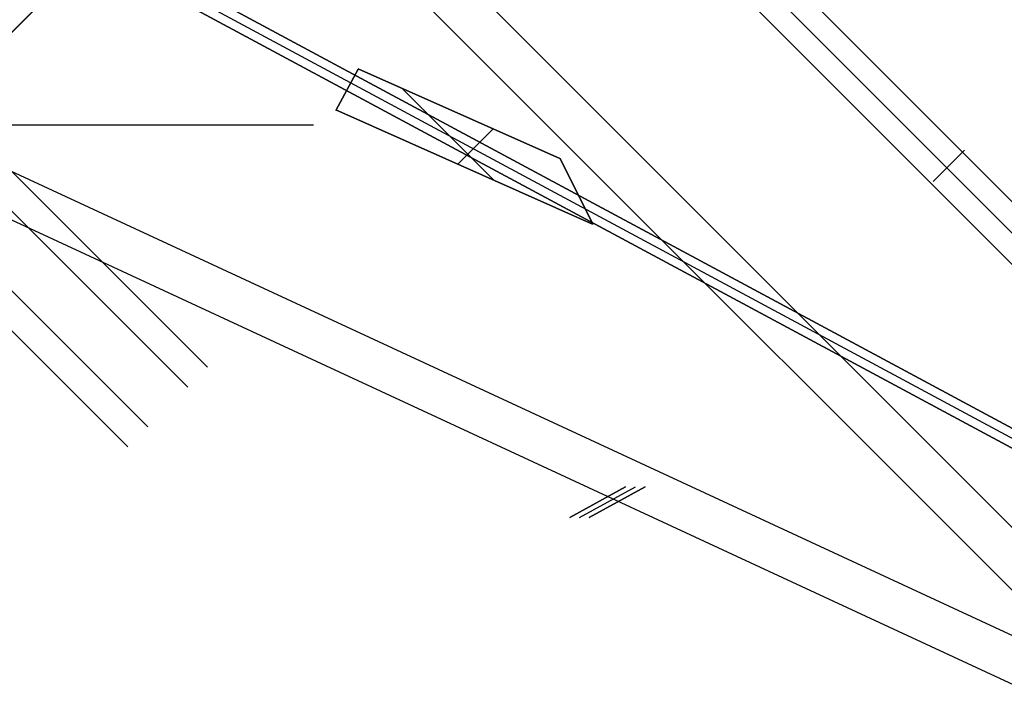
# Model space of a CAD drawing. Header units: millimetres. Extents: x -1690 to 192, y -898 to 54.
# Tile 108 of 256: x -1668 to -1635, y 18 to 40. Entities that reach past the tile are written whole.
import ezdxf

# ---------------------------------------------------------------- set-up
doc = ezdxf.new("R2010")
doc.units = ezdxf.units.MM
doc.header["$MEASUREMENT"] = 0
doc.layers.add('OVIDIO 186x93x72h', color=7, linetype='Continuous')

msp = doc.modelspace()

# ---------------------------------------------------------------- linework, layer by layer
at = {"layer": 'OVIDIO 186x93x72h', "extrusion": (-8.002787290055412e-07, 8.002763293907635e-07, 0.9999999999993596)}
for points in [[(-1636.452634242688, 35.60510356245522), (-1654.121156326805, 53.27357266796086)], [(-1654.121156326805, 53.27357266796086), (-1636.452634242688, 35.60510356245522)]]:
    msp.add_lwpolyline(points, dxfattribs=at)
at = {"layer": 'OVIDIO 186x93x72h'}
for points in [[(-1636.982839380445, 35.07489422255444), (-1654.652950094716, 52.74500493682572)], [(-1655.898396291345, 52.22178315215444), (-1688.424652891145, 19.69552655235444)], [(-1688.424652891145, 19.69552655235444), (-1655.898396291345, 52.22178315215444)], [(-1623.406830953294, 11.59850731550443), (-1659.590822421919, 47.78249878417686)], [(-1661.37847384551, 46.74170559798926), (-1682.944575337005, 25.17560410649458)], [(-1624.467341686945, 10.53799658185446), (-1660.658703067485, 46.72935796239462)], [(-1666.858559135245, 41.26163577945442), (-1677.464505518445, 30.65568939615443)], [(-1677.464505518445, 30.65568939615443), (-1666.858559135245, 41.26163577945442)], [(-1652.237372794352, 34.65842050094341), (-1655.334787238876, 37.75567167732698)], [(-1658.310575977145, 36.51315194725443), (-1670.703560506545, 36.51315194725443)], [(-1617.926434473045, 17.07890379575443), (-1636.452632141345, 35.60510146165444)], [(-1636.452632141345, 35.60510146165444), (-1617.926434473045, 17.07890379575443)], [(-1636.983033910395, 35.07469969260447), (-1618.456836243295, 16.54850202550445)]]:
    msp.add_lwpolyline(points, dxfattribs=at)
at = {"layer": 'OVIDIO 186x93x72h', "extrusion": (-0.0004054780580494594, 0.0004054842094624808, 0.9999998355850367)}
for points in [[(-1655.185798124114, 52.2171293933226), (-1637.514201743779, 34.54526782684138)], [(-1637.514201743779, 34.54526782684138), (-1655.185798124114, 52.2171293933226)]]:
    msp.add_lwpolyline(points, dxfattribs=at)
at = {"layer": 'OVIDIO 186x93x72h', "extrusion": (0.265507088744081, 0.8812084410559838, -0.3911235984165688)}
for points in [[(1560.848365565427, 428.9805022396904), (1606.468101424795, 488.2006264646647)], [(1606.468101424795, 488.2006264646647), (1560.848365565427, 428.9805022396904)]]:
    msp.add_lwpolyline(points, dxfattribs=at)
at = {"layer": 'OVIDIO 186x93x72h', "extrusion": (0.2028516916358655, -0.1089792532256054, 0.973126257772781)}
for points in [[(-750.5095210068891, 1609.817011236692), (-750.5095210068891, 1449.161166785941)], [(-750.5095210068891, 1449.161166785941), (-750.5095210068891, 1609.817011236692)]]:
    msp.add_lwpolyline(points, dxfattribs=at)
at = {"layer": 'OVIDIO 186x93x72h', "extrusion": (0.2655604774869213, 0.8811853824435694, -0.3911393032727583)}
for points in [[(1560.843984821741, 427.4986469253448), (1607.164284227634, 487.6169424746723)], [(1607.164284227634, 487.6169424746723), (1560.843984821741, 427.4986469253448)]]:
    msp.add_lwpolyline(points, dxfattribs=at)
at = {"layer": 'OVIDIO 186x93x72h', "extrusion": (0.2028516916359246, -0.1089792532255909, 0.9731262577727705)}
msp.add_lwpolyline([(-750.8049910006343, 1609.81701123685), (-750.8049910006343, 1449.161166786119)], dxfattribs=at)
at = {"layer": 'OVIDIO 186x93x72h', "extrusion": (0.2653523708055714, 0.8812743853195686, -0.3910800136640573)}
msp.add_lwpolyline([(1579.783995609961, 480.2622936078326), (1535.471077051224, 422.7071487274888)], dxfattribs=at)
at = {"layer": 'OVIDIO 186x93x72h', "extrusion": (0.2653521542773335, 0.8812746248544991, -0.391079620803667)}
msp.add_lwpolyline([(1603.549866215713, 485.3922037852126), (1605.47571787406, 487.8935664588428)], dxfattribs=at)
at = {"layer": 'OVIDIO 186x93x72h', "extrusion": (0.122609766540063, 0.2760676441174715, 0.9532856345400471)}
msp.add_lwpolyline([(1536.773596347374, 825.8136785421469), (1536.773596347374, 824.3136835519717)], dxfattribs=at)
at = {"layer": 'OVIDIO 186x93x72h', "extrusion": (0.2028516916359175, -0.1089792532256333, 0.9731262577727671)}
for points in [[(-751.1004609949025, 1609.817011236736), (-751.1004609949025, 1449.161166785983)], [(-751.1004609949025, 1449.161166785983), (-751.1004609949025, 1609.817011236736)]]:
    msp.add_lwpolyline(points, dxfattribs=at)
at = {"layer": 'OVIDIO 186x93x72h', "extrusion": (0.2653579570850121, 0.8812691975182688, -0.3910879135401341)}
for points in [[(1605.372230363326, 487.567538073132), (1603.635870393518, 485.3123091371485)], [(1603.635870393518, 485.3123091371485), (1605.372230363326, 487.567538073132)]]:
    msp.add_lwpolyline(points, dxfattribs=at)
at = {"layer": 'OVIDIO 186x93x72h', "extrusion": (0.1226096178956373, 0.2760765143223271, 0.9532830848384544)}
for points in [[(1535.664823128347, 825.7997163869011), (1535.664823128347, 824.2997170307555)], [(1535.664823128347, 824.2997170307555), (1535.664823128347, 825.7997163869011)]]:
    msp.add_lwpolyline(points, dxfattribs=at)
at = {"layer": 'OVIDIO 186x93x72h', "extrusion": (0.265351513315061, 0.8812750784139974, -0.3910790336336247)}
for points in [[(1561.0770415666, 430.4126578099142), (1603.460689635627, 485.4620829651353)], [(1603.460689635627, 485.4620829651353), (1561.0770415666, 430.4126578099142)]]:
    msp.add_lwpolyline(points, dxfattribs=at)
at = {"layer": 'OVIDIO 186x93x72h', "extrusion": (0.2028748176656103, -0.1089962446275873, 0.9731195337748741)}
for points in [[(-751.5351704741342, 1608.23734975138), (-751.5351704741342, 1603.237423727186)], [(-751.5351704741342, 1603.237423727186), (-751.5351704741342, 1608.23734975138)]]:
    msp.add_lwpolyline(points, dxfattribs=at)
at = {"layer": 'OVIDIO 186x93x72h', "extrusion": (0.2028662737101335, -0.1089886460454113, 0.9731221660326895)}
msp.add_lwpolyline([(-752.2310924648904, 1603.241793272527), (-752.2310924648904, 1608.241728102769)], dxfattribs=at)
at = {"layer": 'OVIDIO 186x93x72h', "extrusion": (0.1226098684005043, 0.2760888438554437, 0.9532794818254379)}
msp.add_lwpolyline([(1533.249004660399, 825.7824210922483), (1533.249004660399, 824.282421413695)], dxfattribs=at)
at = {"layer": 'OVIDIO 186x93x72h', "extrusion": (0.2028719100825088, -0.1089945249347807, 0.9731203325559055)}
for points in [[(-752.9601742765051, 1608.236568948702), (-752.9601742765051, 1603.23662531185)], [(-752.9601742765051, 1603.23662531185), (-752.9601742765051, 1608.236568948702)]]:
    msp.add_lwpolyline(points, dxfattribs=at)
at = {"layer": 'OVIDIO 186x93x72h', "extrusion": (0.265351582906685, 0.88127507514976, -0.3910789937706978)}
for points in [[(1603.63961871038, 485.3242801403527), (1561.255784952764, 430.274634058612)], [(1561.255784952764, 430.274634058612), (1603.63961871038, 485.3242801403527)]]:
    msp.add_lwpolyline(points, dxfattribs=at)
at = {"layer": 'OVIDIO 186x93x72h', "extrusion": (-0.05815120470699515, 0.986823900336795, -0.1509868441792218)}
for points in [[(1653.127368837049, 725.9311537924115), (1651.6744249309, 729.6539468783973)], [(1651.6744249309, 729.6539468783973), (1653.127368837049, 725.9311537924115)]]:
    msp.add_lwpolyline(points, dxfattribs=at)
at = {"layer": 'OVIDIO 186x93x72h', "extrusion": (9.932997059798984e-06, 1.824367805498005e-05, 0.9999999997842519)}
for points in [[(-1656.810030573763, 38.39457354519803), (-1657.564903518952, 37.00811798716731)], [(-1657.564903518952, 37.00811798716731), (-1656.810030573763, 38.39457354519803)]]:
    msp.add_lwpolyline(points, dxfattribs=at)
at = {"layer": 'OVIDIO 186x93x72h', "extrusion": (7.099553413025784e-06, -3.152902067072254e-06, 0.9999999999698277)}
for points in [[(-1656.807997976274, 38.40992255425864), (-1650.019475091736, 35.39514872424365)], [(-1650.019475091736, 35.39514872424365), (-1656.807997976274, 38.40992255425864)]]:
    msp.add_lwpolyline(points, dxfattribs=at)
at = {"layer": 'OVIDIO 186x93x72h', "extrusion": (0.1226098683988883, 0.2760888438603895, 0.9532794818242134)}
msp.add_lwpolyline([(1530.306622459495, 825.7824419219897), (1530.306622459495, 824.2824415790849)], dxfattribs=at)
at = {"layer": 'OVIDIO 186x93x72h', "extrusion": (0.1226087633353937, 0.2760856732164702, 0.953280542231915)}
for points in [[(1530.822505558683, 825.7820677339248), (1530.822505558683, 824.2820657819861)], [(1530.822505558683, 824.2820657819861), (1530.822505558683, 825.7820677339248)]]:
    msp.add_lwpolyline(points, dxfattribs=at)
at = {"layer": 'OVIDIO 186x93x72h', "extrusion": (-0.05815167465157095, 0.9868237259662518, -0.1509878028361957)}
msp.add_lwpolyline([(1652.091921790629, 729.5529738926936), (1653.455423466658, 726.0593600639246)], dxfattribs=at)
at = {"layer": 'OVIDIO 186x93x72h', "extrusion": (0.2357022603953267, -0.2357022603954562, 0.9428090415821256)}
msp.add_lwpolyline([(-1155.07277799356, 1376.762160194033), (-1155.07277799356, 1267.684356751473)], dxfattribs=at)
at = {"layer": 'OVIDIO 186x93x72h', "extrusion": (0, 1, 0)}
for points in [[(1658.310575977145, 714.5114148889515), (1670.703560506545, 714.5114148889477)], [(1670.703560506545, 717.1946964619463), (1658.310575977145, 717.1946964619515)]]:
    msp.add_lwpolyline(points, dxfattribs=at)
at = {"layer": 'OVIDIO 186x93x72h', "extrusion": (1, 0, 0)}
for points in [[(35.842331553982, 717.1946964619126), (37.18397234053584, 714.5114148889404)], [(35.84233155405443, 717.1946964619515), (37.18397234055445, 714.5114148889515)], [(37.18397234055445, 714.5114148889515), (35.84233155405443, 717.1946964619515)], [(36.81909555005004, 714.328976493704), (35.47745476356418, 717.0122580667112)], [(34.14179546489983, 712.9903264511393), (32.80015467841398, 715.6736080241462)]]:
    msp.add_lwpolyline(points, dxfattribs=at)
at = {"layer": 'OVIDIO 186x93x72h', "extrusion": (-0.213728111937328, -0.3182640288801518, 0.9235953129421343)}
msp.add_lwpolyline([(-1397.421370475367, -552.3908217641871), (-1397.421370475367, -551.4390748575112)], dxfattribs=at)
at = {"layer": 'OVIDIO 186x93x72h', "extrusion": (-0.05815135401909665, 0.9868238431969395, -0.1509871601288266)}
for points in [[(1653.783586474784, 726.18731513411), (1652.509528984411, 729.4517562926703)], [(1652.509528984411, 729.4517562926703), (1653.783586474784, 726.18731513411)]]:
    msp.add_lwpolyline(points, dxfattribs=at)
at = {"layer": 'OVIDIO 186x93x72h', "extrusion": (7.099553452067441e-06, -3.152902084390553e-06, 0.9999999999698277)}
for points in [[(-1657.562870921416, 37.02346699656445), (-1648.913131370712, 33.18212936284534)], [(-1648.913131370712, 33.18212936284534), (-1657.562870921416, 37.02346699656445)]]:
    msp.add_lwpolyline(points, dxfattribs=at)
at = {"layer": 'OVIDIO 186x93x72h', "extrusion": (-0.2137306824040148, -0.3182670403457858, 0.9235936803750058)}
msp.add_lwpolyline([(-1397.046326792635, -551.4363376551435), (-1397.046326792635, -552.3880921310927)], dxfattribs=at)
at = {"layer": 'OVIDIO 186x93x72h', "extrusion": (0.999999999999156, -5.809963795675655e-07, 1.161986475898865e-06)}
for points in [[(35.11161421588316, 716.8317471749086), (36.45325893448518, 714.1484722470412)], [(36.45325893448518, 714.1484722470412), (35.11161421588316, 716.8317471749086)]]:
    msp.add_lwpolyline(points, dxfattribs=at)
at = {"layer": 'OVIDIO 186x93x72h', "extrusion": (0.2028623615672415, -0.1089862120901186, 0.9731232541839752)}
msp.add_lwpolyline([(-752.9421728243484, 1593.198919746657), (-752.9421728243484, 1603.241049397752)], dxfattribs=at)
at = {"layer": 'OVIDIO 186x93x72h', "extrusion": (1.531110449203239e-05, 1.531191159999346e-05, 0.9999999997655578)}
msp.add_lwpolyline([(-1653.462547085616, 35.18665697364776), (-1652.270363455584, 36.37890344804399)], dxfattribs=at)
at = {"layer": 'OVIDIO 186x93x72h', "extrusion": (0.2357022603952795, -0.235702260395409, 0.9428090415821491)}
msp.add_lwpolyline([(-1156.02146129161, 1267.684356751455), (-1156.02146129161, 1376.762160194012)], dxfattribs=at)
at = {"layer": 'OVIDIO 186x93x72h', "extrusion": (-0.2137306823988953, -0.3182670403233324, 0.9235936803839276)}
msp.add_lwpolyline([(-1396.672343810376, -551.436337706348), (-1396.672343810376, -552.3880921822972)], dxfattribs=at)
at = {"layer": 'OVIDIO 186x93x72h', "extrusion": (0.2028516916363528, -0.1089792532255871, 0.9731262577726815)}
msp.add_lwpolyline([(-753.5261806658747, 1603.239863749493), (-753.5261806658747, 1593.197734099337)], dxfattribs=at)
at = {"layer": 'OVIDIO 186x93x72h', "extrusion": (-0.007397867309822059, -0.007397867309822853, 0.9999452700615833)}
for points in [[(-1636.427279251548, 35.67426073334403), (-1637.487999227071, 34.6135988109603)], [(-1637.487999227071, 34.6135988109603), (-1636.427279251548, 35.67426073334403)]]:
    msp.add_lwpolyline(points, dxfattribs=at)
at = {"layer": 'OVIDIO 186x93x72h', "extrusion": (0.2028662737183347, -0.1089886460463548, 0.9731221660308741)}
for points in [[(-749.7207497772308, 1595.964186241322), (-749.7207497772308, 1593.300728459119)], [(-749.7207497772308, 1593.300728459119), (-749.7207497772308, 1595.964186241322)]]:
    msp.add_lwpolyline(points, dxfattribs=at)
at = {"layer": 'OVIDIO 186x93x72h', "extrusion": (-3.067445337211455e-06, 6.135810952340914e-06, 0.9999999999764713)}
for points in [[(-1648.905837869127, 33.17546589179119), (-1650.012181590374, 35.38848525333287)], [(-1650.012181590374, 35.38848525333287), (-1648.905837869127, 33.17546589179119)]]:
    msp.add_lwpolyline(points, dxfattribs=at)
at = {"layer": 'OVIDIO 186x93x72h', "extrusion": (0.2028516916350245, -0.1089792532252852, 0.9731262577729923)}
msp.add_lwpolyline([(-754.1171206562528, 1603.239863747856), (-754.1171206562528, 1593.1977340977)], dxfattribs=at)
at = {"layer": 'OVIDIO 186x93x72h', "extrusion": (0.9998841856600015, -0.0002316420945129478, 0.01521714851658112)}
msp.add_lwpolyline([(34.70926991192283, 22.26828702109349), (24.16311996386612, 714.9910161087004)], dxfattribs=at)
at = {"layer": 'OVIDIO 186x93x72h', "extrusion": (0.235702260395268, -0.2357022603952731, 0.942809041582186)}
msp.add_lwpolyline([(-1158.867511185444, 1267.684356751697), (-1158.867511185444, 1376.762160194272)], dxfattribs=at)
at = {"layer": 'OVIDIO 186x93x72h', "extrusion": (0.2357022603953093, -0.2357022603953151, 0.9428090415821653)}
msp.add_lwpolyline([(-1157.918827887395, 1376.762160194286), (-1157.918827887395, 1267.684356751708)], dxfattribs=at)
at = {"layer": 'OVIDIO 186x93x72h', "extrusion": (0.1226098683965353, 0.2760888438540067, 0.9532794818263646)}
msp.add_lwpolyline([(1521.070021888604, 825.2976874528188), (1521.070021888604, 824.2824440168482)], dxfattribs=at)
at = {"layer": 'OVIDIO 186x93x72h', "extrusion": (-0.0003781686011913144, 0.000378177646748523, 0.9999998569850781)}
for points in [[(-1637.514147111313, 34.54523109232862), (-1618.988167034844, 16.01881053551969)], [(-1618.988167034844, 16.01881053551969), (-1637.514147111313, 34.54523109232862)]]:
    msp.add_lwpolyline(points, dxfattribs=at)
at = {"layer": 'OVIDIO 186x93x72h', "extrusion": (-0.05870066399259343, 0.9840532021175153, -0.1679092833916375)}
for points in [[(1642.772887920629, 728.7850903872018), (1644.711471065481, 723.3283322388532)], [(1644.711471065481, 723.3283322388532), (1642.772887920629, 728.7850903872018)]]:
    msp.add_lwpolyline(points, dxfattribs=at)
at = {"layer": 'OVIDIO 186x93x72h', "extrusion": (0.2028662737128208, -0.1089886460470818, 0.9731221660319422)}
msp.add_lwpolyline([(-750.4336961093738, 1593.300728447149), (-750.4336961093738, 1594.980386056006)], dxfattribs=at)
at = {"layer": 'OVIDIO 186x93x72h', "extrusion": (0.1226098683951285, 0.2760888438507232, 0.9532794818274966)}
for points in [[(1519.777736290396, 825.7824440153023), (1519.777736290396, 824.2824440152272)], [(1519.777736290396, 824.2824440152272), (1519.777736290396, 825.7824440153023)]]:
    msp.add_lwpolyline(points, dxfattribs=at)
at = {"layer": 'OVIDIO 186x93x72h', "extrusion": (-0.05870066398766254, 0.9840532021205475, -0.1679092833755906)}
msp.add_lwpolyline([(1645.040047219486, 723.4450631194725), (1643.10146407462, 728.9018212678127)], dxfattribs=at)
at = {"layer": 'OVIDIO 186x93x72h', "extrusion": (0.1226098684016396, 0.276088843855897, 0.9532794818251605)}
msp.add_lwpolyline([(1520.428063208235, 825.7824440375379), (1520.428063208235, 824.282444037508)], dxfattribs=at)
at = {"layer": 'OVIDIO 186x93x72h', "extrusion": (0.9998841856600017, -0.0002316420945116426, 0.01521714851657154)}
msp.add_lwpolyline([(33.44671101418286, 22.26620443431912), (22.90546130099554, 714.6670621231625)], dxfattribs=at)
at = {"layer": 'OVIDIO 186x93x72h', "extrusion": (0.2028662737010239, -0.1089886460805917, 0.9731221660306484)}
for points in [[(-751.146642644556, 1593.996585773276), (-751.146642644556, 1593.300728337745)], [(-751.146642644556, 1593.300728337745), (-751.146642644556, 1593.996585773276)]]:
    msp.add_lwpolyline(points, dxfattribs=at)
at = {"layer": 'OVIDIO 186x93x72h', "extrusion": (0.1226187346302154, 0.2761142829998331, 0.9532709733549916)}
for points in [[(1521.083091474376, 824.285440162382), (1521.083091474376, 825.7854401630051)], [(1521.083091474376, 825.7854401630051), (1521.083091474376, 824.285440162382)]]:
    msp.add_lwpolyline(points, dxfattribs=at)
at = {"layer": 'OVIDIO 186x93x72h', "extrusion": (-0.05870066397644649, 0.9840531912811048, -0.1679093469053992)}
for points in [[(1643.430040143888, 729.0185528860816), (1645.368608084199, 723.5618355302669)], [(1645.368608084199, 723.5618355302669), (1643.430040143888, 729.0185528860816)]]:
    msp.add_lwpolyline(points, dxfattribs=at)
at = {"layer": 'OVIDIO 186x93x72h', "extrusion": (0.2028662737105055, -0.1089886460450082, 0.9731221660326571)}
for points in [[(-751.5181600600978, 1593.199663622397), (-751.5181600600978, 1535.818537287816)], [(-751.5181600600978, 1535.818537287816), (-751.5181600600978, 1593.199663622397)]]:
    msp.add_lwpolyline(points, dxfattribs=at)
at = {"layer": 'OVIDIO 186x93x72h', "extrusion": (0.2028662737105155, -0.1089886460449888, 0.9731221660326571)}
msp.add_lwpolyline([(-752.2311063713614, 1535.818537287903), (-752.2311063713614, 1593.199663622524)], dxfattribs=at)
at = {"layer": 'OVIDIO 186x93x72h', "extrusion": (0.2028626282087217, -0.1089862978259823, 0.9731231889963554)}
for points in [[(-752.9418496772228, 1593.199181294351), (-752.9418496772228, 1535.818054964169)], [(-752.9418496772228, 1535.818054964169), (-752.9418496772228, 1593.199181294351)]]:
    msp.add_lwpolyline(points, dxfattribs=at)
at = {"layer": 'OVIDIO 186x93x72h', "extrusion": (0.9999999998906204, 6.614194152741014e-06, -1.322920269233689e-05)}
msp.add_lwpolyline([(30.49864607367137, 714.4955655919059), (31.84026467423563, 711.8121632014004)], dxfattribs=at)
at = {"layer": 'OVIDIO 186x93x72h', "extrusion": (0.8811853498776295, 0.2655605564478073, 0.3911393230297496)}
for points in [[(466.361054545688, 1224.926705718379), (512.6813350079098, 1285.044959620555)], [(512.6813350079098, 1285.044959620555), (466.361054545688, 1224.926705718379)]]:
    msp.add_lwpolyline(points, dxfattribs=at)
at = {"layer": 'OVIDIO 186x93x72h', "extrusion": (0.8812084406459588, 0.2655070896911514, 0.3911235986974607)}
for points in [[(511.8570497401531, 1285.56977938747), (466.2373187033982, 1226.349661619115)], [(466.2373187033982, 1226.349661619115), (511.8570497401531, 1285.56977938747)]]:
    msp.add_lwpolyline(points, dxfattribs=at)
at = {"layer": 'OVIDIO 186x93x72h', "extrusion": (0.8812743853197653, 0.2653523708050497, 0.3910800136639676)}
msp.add_lwpolyline([(458.4009193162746, 1206.869492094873), (502.713786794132, 1264.424570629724)], dxfattribs=at)
at = {"layer": 'OVIDIO 186x93x72h', "extrusion": (0.1089792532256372, -0.2028516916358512, 0.9731262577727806)}
for points in [[(-1465.210332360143, 960.7299847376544), (-1465.210332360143, 800.0741402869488)], [(-1465.210332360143, 800.0741402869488), (-1465.210332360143, 960.7299847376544)]]:
    msp.add_lwpolyline(points, dxfattribs=at)
at = {"layer": 'OVIDIO 186x93x72h', "extrusion": (0.1089792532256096, -0.2028516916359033, 0.9731262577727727)}
msp.add_lwpolyline([(-1464.914862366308, 960.72998473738), (-1464.914862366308, 800.0741402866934)], dxfattribs=at)
at = {"layer": 'OVIDIO 186x93x72h', "extrusion": (0.1089792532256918, -0.2028516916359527, 0.9731262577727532)}
for points in [[(-1464.619392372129, 800.0741402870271), (-1464.619392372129, 960.7299847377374)], [(-1464.619392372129, 960.7299847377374), (-1464.619392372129, 800.0741402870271)]]:
    msp.add_lwpolyline(points, dxfattribs=at)
at = {"layer": 'OVIDIO 186x93x72h', "extrusion": (0.8812750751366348, 0.2653515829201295, 0.3910789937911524)}
for points in [[(466.2725400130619, 1227.474882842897), (508.6561952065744, 1282.524296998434)], [(508.6561952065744, 1282.524296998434), (466.2725400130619, 1227.474882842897)]]:
    msp.add_lwpolyline(points, dxfattribs=at)
at = {"layer": 'OVIDIO 186x93x72h', "extrusion": (0.8812750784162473, 0.2653515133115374, 0.3910790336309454)}
for points in [[(466.0932895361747, 1227.612492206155), (508.477116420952, 1282.662149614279)], [(508.477116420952, 1282.662149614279), (466.0932895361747, 1227.612492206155)]]:
    msp.add_lwpolyline(points, dxfattribs=at)
at = {"layer": 'OVIDIO 186x93x72h', "extrusion": (-0.4948070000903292, 0.4726049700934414, 0.7292534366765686)}
msp.add_lwpolyline([(1119.468931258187, -408.5038972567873), (1119.470002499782, -408.4578230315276), (1119.469654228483, -408.4115817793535), (1119.467873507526, -408.365238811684), (1119.464651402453, -408.3188604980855), (1119.459983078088, -408.2725139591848), (1119.453867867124, -408.2262667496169), (1119.446309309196, -408.1801865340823), (1119.437315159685, -408.1343407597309), (1119.426897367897, -408.0887963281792), (1119.415072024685, -408.0436192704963), (1119.401859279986, -407.9988744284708), (1119.387283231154, -407.9546251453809), (1119.371371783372, -407.9109329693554), (1119.354156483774, -407.867857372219), (1119.335672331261, -407.8254554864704), (1119.315957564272, -407.7837818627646)], dxfattribs=at)
at = {"layer": 'OVIDIO 186x93x72h', "extrusion": (0.04629577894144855, -0.02146384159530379, 0.9986971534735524)}
msp.add_lwpolyline([(-670.0860181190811, 1436.939936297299), (-670.0860181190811, 1537.45115466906)], dxfattribs=at)
at = {"layer": 'OVIDIO 186x93x72h', "extrusion": (-0.4948070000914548, 0.4726049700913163, 0.7292534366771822)}
msp.add_lwpolyline([(1120.968193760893, -408.5514904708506), (1120.970016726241, -408.4599364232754), (1120.969036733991, -408.368067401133), (1120.965229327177, -408.2760115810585), (1120.958577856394, -408.1838991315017), (1120.949073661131, -408.0918616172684), (1120.936716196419, -408.0000313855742), (1120.921513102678, -407.9085409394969), (1120.903480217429, -407.8175223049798), (1120.88264152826, -407.727106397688), (1120.859029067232, -407.6374223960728), (1120.832682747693, -407.5485971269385), (1120.803650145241, -407.4607544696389), (1120.771986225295, -407.3740147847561), (1120.737753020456, -407.2884943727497), (1120.701019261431, -407.2043049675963), (1120.66185996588, -407.1215532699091)], dxfattribs=at)
at = {"layer": 'OVIDIO 186x93x72h', "extrusion": (0.04629577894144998, -0.02146384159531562, 0.9986971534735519)}
msp.add_lwpolyline([(-671.5722072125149, 1435.97170428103), (-671.5722072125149, 1537.276148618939)], dxfattribs=at)
at = {"layer": 'OVIDIO 186x93x72h', "extrusion": (0.1089854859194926, -0.2028612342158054, 0.9731235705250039)}
msp.add_lwpolyline([(-1462.781184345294, 954.1647892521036), (-1462.781184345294, 944.1226596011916)], dxfattribs=at)
at = {"layer": 'OVIDIO 186x93x72h', "extrusion": (0.1089792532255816, -0.2028516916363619, 0.9731262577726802)}
msp.add_lwpolyline([(-1462.193672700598, 954.1528372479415), (-1462.193672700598, 944.1107075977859)], dxfattribs=at)
at = {"layer": 'OVIDIO 186x93x72h', "extrusion": (0.1089792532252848, -0.202851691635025, 0.9731262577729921)}
msp.add_lwpolyline([(-1461.602732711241, 944.1107075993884), (-1461.602732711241, 954.1528372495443)], dxfattribs=at)

doc.saveas('drawing.dxf')
